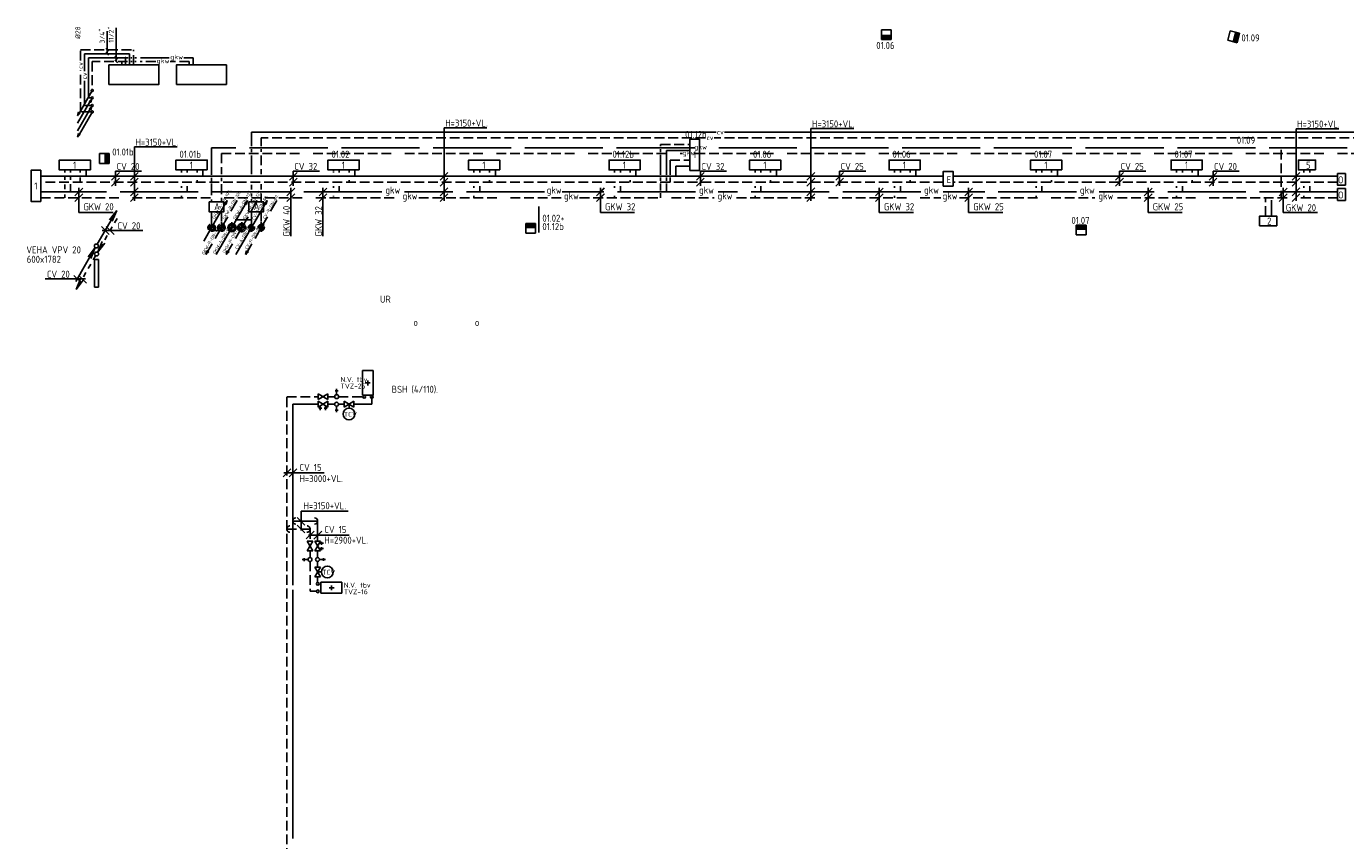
# Model space of a CAD drawing. Header units: millimetres. Extents: x -66418 to 28893, y 2823 to 51696.
# Tile 2 of 8: x -66418 to -32620, y 28610 to 49469. Entities that reach past the tile are written whole.
import ezdxf
from ezdxf.enums import TextEntityAlignment as Align

# ---------------------------------------------------------------- set-up
doc = ezdxf.new("R2010")
doc.units = ezdxf.units.MM
doc.header["$LTSCALE"] = 50
for name, pattern in [('2322105', [47, 40, -7]), ('2322106', [47, 5, -2, 5, -2, 5, -2, 5, -2, 5, -2, 5, -7]), ('2322107', [2000, 1000, 1000]), ('2322108', [7, 5, -2]), ('DASHED', [0.75, 0.5, -0.25]), ('DASHED2', [9.525, 6.35, -3.175]), ('HIDDEN', [0.375, 0.25, -0.125]), ('HIDDEN2', [4.7625, 3.175, -1.5875]), ('KOUDWATER', [8.4, 4.8, -1.2, 1.2, -1.2]), ('KW', [7, 4, -1, 1, -1])]:
    doc.linetypes.add(name, pattern=pattern)
for name, color, linetype in [('51-LEIDING', 3, 'Continuous'), ('52', 3, 'Continuous'), ('60', 7, 'Continuous'), ('60-CV', 3, 'Continuous'), ('60-TXT', 1, 'Continuous'), ('7KADERHALMOS', 2, 'Continuous'), ('COMPUTAIR', 7, 'Continuous'), ('SYM-W', 7, 'Continuous'), ('Thermostaat', 160, 'Continuous'), ('WL5310--_KW', 2, 'KOUDWATER'), ('WL532---_DBL', 6, 'Continuous'), ('WL532---_KW-LD', 5, 'KW'), ('WL550---_AANVOER', 4, 'Continuous'), ('WL550---_RETOUR', 4, 'Continuous'), ('WL550---_SYMBOOL', 2, 'Continuous'), ('WL5501--', 130, 'Continuous'), ('WL5501--_GKW-A', 4, 'Continuous'), ('WL5501-GKW', 4, 'Continuous'), ('WL5502--', 130, 'Continuous'), ('WL5502--_GKW-R', 4, 'HIDDEN'), ('WL561---_AANVOER', 10, 'Continuous'), ('WL561---_PIJL-A', 1, 'Continuous'), ('WL561---_PIJL-R', 5, 'HIDDEN2'), ('WL561---_RETOUR', 10, 'Continuous'), ('WL5611--_CV-A', 3, 'Continuous'), ('WL5612--_CV-R', 3, 'DASHED2'), ('WM530---_MATEN-B', 7, 'Continuous'), ('WM550---_MATEN-B', 1, 'Continuous'), ('WM560---_MATEN-B', 1, 'Continuous'), ('WT550---_CODE', 1, 'Continuous'), ('WT561---_CODE', 1, 'Continuous')]:
    doc.layers.add(name, color=color, linetype=linetype)
doc.styles.add('BURO-018', font='ISO96.shx', dxfattribs={"height": 90})
doc.styles.add('ISO', font='ISO.SHX')
doc.styles.add('MAATVOERING', font='ISO')

# ---------------------------------------------------------------- blocks, each defined once
blk = doc.blocks.new('W6-16')
at = {"layer": 'SYM-W', "color": 2}
for p, q in [((0, 9), (0, -9)), ((0, 9), (8, 9)), ((2.25, 0), (5.85, 0)), ((4.05, 1.8), (4.05, -1.8)), ((8, 9), (8, -9)), ((0, -9), (8, -9))]:
    blk.add_line(p, q, dxfattribs=at)
blk = doc.blocks.new('W3-31')
at = {"layer": 'SYM-W', "color": 2}
for p, q in [((-0.75, 3), (0.75, 3)), ((0, 1), (0, 4))]:
    blk.add_line(p, q, dxfattribs=at)
blk.add_circle((0, 0), 1, dxfattribs=at)
blk = doc.blocks.new('3-12')
at = {"layer": 'SYM-W', "color": 2}
for p, q in [((-2.5, 1.5), (-2.5, -1.5)), ((2.5, 1.5), (-2.5, -1.5)), ((-2.5, 1.5), (2.5, -1.5)), ((0, 0), (0, 2)), ((2.5, 1.5), (2.5, -1.5))]:
    blk.add_line(p, q, dxfattribs=at)
blk.add_circle((0, 5), 3, dxfattribs=at)
blk = doc.blocks.new('PA')
at = {"layer": 'WL532---_KW-LD', "color": 7, "linetype": 'Continuous'}
blk.add_line((0, 0), (200, 346), dxfattribs=at)
at = {"layer": 'WL532---_KW-LD', "color": 7}
for p, q in [((162, 311), (200, 346)), ((200, 346), (171, 306)), ((200, 346), (179, 301)), ((200, 346), (188, 296)), ((162, 311), (188, 296))]:
    blk.add_line(p, q, dxfattribs=at)
blk = doc.blocks.new('PR')
at = {"layer": 'WL532---_KW-LD', "color": 7, "linetype": 'HIDDEN2'}
blk.add_line((200, 346), (0, 0), dxfattribs=at)
at = {"layer": 'WL532---_KW-LD', "color": 7}
for p, q in [((0, 0), (12, 51)), ((0, 0), (21, 46)), ((0, 0), (29, 41)), ((38, 36), (0, 0)), ((38, 36), (12, 51))]:
    blk.add_line(p, q, dxfattribs=at)
blk = doc.blocks.new('004')
at = {"layer": '60', "color": 1, "linetype": 'Continuous'}
for p, q in [((3.42, 6.7), (5.25, 9.09)), ((4, 6.93), (5.25, 9.09)), ((4.1, 6.31), (5.25, 9.09)), ((1.5, 2.6), (2.13, 3.68)), ((2.75, 4.76), (3.38, 5.85)), ((0.25, 0.43), (0.88, 1.52))]:
    blk.add_line(p, q, dxfattribs=at)
blk.add_circle((0, 0), 0.5, dxfattribs=at)
blk = doc.blocks.new('005')
at = {"layer": '60', "color": 1, "linetype": 'Continuous'}
for p, q in [((-2.08, -2.82), (-0.25, -0.43)), ((-1.5, -2.6), (-0.25, -0.43)), ((-1.4, -3.22), (-0.25, -0.43)), ((-4, -6.93), (-3.38, -5.85)), ((-2.75, -4.76), (-2.13, -3.68)), ((-5.25, -9.09), (-4.63, -8.01))]:
    blk.add_line(p, q, dxfattribs=at)
blk.add_circle((0, 0), 0.5, dxfattribs=at)
blk = doc.blocks.new('006')
at = {"layer": '60', "linetype": 'Continuous'}
for name in ['004', '005']:
    blk.add_blockref(name, (0, 0), dxfattribs=at)
blk = doc.blocks.new('001')
at = {"layer": '60', "color": 1, "linetype": 'Continuous'}
for p in [(0.25, 0.43), (3.42, 6.7), (4.1, 6.31)]:
    blk.add_line(p, (5.25, 9.09), dxfattribs=at)
blk.add_circle((0, 0), 0.5, dxfattribs=at)
blk = doc.blocks.new('002')
at = {"layer": '60', "color": 1, "linetype": 'Continuous'}
for p in [(-5.25, -9.09), (-2.08, -2.82), (-1.4, -3.22)]:
    blk.add_line(p, (-0.25, -0.43), dxfattribs=at)
blk.add_circle((0, 0), 0.5, dxfattribs=at)
blk = doc.blocks.new('003')
at = {"layer": '60', "linetype": 'Continuous'}
for name in ['001', '002']:
    blk.add_blockref(name, (0, 0), dxfattribs=at)
blk = doc.blocks.new('CVRP11')
blk.add_line((-0.25, -0.43), (-6.58, -11.4))
blk.add_lwpolyline([(-6.16, -11.64), (-7, -11.15), (-7.5, -12.99)], close=True)
blk.add_circle((0, 0), 0.5)
at = {"color": 2, "style": 'MAATVOERING', "flags": 8}
blk.add_attdef('PIJL_BEN', text='', height=1, dxfattribs=at).set_placement((-8, -13), align=Align.RIGHT)
blk = doc.blocks.new('CVAP11')
blk.add_line((-7.5, -12.99), (-1.17, -2.03))
blk.add_lwpolyline([(-1.59, -1.78), (-0.75, -2.27), (-0.25, -0.43)], close=True)
blk.add_circle((0, 0), 0.5)
at = {"color": 2, "style": 'MAATVOERING', "flags": 8}
blk.add_attdef('PIJL_BEN', (-12.64, -13.12), '', height=1, rotation=360, dxfattribs=at)
blk = doc.blocks.new('ASP_WZ')
at = {"const_width": 24.5}
blk.add_lwpolyline([(-12.75, 0, 1), (12.75, 0, 1)], format="xyb", close=True, dxfattribs=at)
blk = doc.blocks.new('MVLINE')
blk.add_line((35, -35), (-35, 35))
blk = doc.blocks.new('SW30485012')
at = {"color": 0, "linetype": 'Continuous'}
for p, q in [((-2.5, 2.5), (-2.5, -2.5)), ((2.5, 2.5), (-2.5, 2.5)), ((2.5, -2.5), (2.5, 2.5)), ((-2.5, -2.5), (2.5, -2.5))]:
    blk.add_line(p, q, dxfattribs=at)
blk.add_solid([(-2.5, 0), (2.5, 0), (-2.5, -2.5), (2.5, -2.5)], dxfattribs=at)
at = {"color": 0, "linetype": 'Continuous', "style": 'BURO-018', "flags": 1}
blk.add_attdef('W_ID', (0, 0), '', height=1.8, dxfattribs=at)

msp = doc.modelspace()

# ---------------------------------------------------------------- linework, layer by layer
at = {"layer": '60', "color": 2, "linetype": 'Continuous'}
for p, q in [((-64674, 43499), (-64674, 42791)), ((-64574, 43499), (-64574, 42791))]:
    msp.add_line(p, q, dxfattribs=at)
for points in [[(-42927, 45380), (-42677, 45380), (-42677, 45755), (-42927, 45755)], [(-61739, 44972), (-61359, 44972), (-61359, 44722), (-61739, 44722)], [(-60723, 44972), (-60343, 44972), (-60343, 44722), (-60723, 44722)]]:
    msp.add_lwpolyline(points, close=True, dxfattribs=at)
at = {"layer": '60-CV', "color": 7}
for p, q in [((-55717, 46874), (-54619, 46874)), ((-55717, 44999), (-55717, 46874)), ((-46320, 44999), (-46320, 46851)), ((-46320, 46851), (-45222, 46851)), ((-33890, 44999), (-33890, 46848)), ((-33890, 46848), (-32792, 46848)), ((-63651, 46383), (-62553, 46383)), ((-63651, 44999), (-63651, 46383)), ((-64034, 45730), (-64234, 45530)), ((-64134, 45386), (-64134, 45762)), ((-64134, 45762), (-63465, 45762)), ((-63551, 45730), (-63751, 45530)), ((-59481, 45730), (-59681, 45530)), ((-59581, 45762), (-58912, 45762)), ((-59581, 45386), (-59581, 45762)), ((-55617, 45730), (-55817, 45530)), ((-49050, 45730), (-49250, 45530)), ((-49150, 45762), (-48481, 45762)), ((-49150, 45386), (-49150, 45762)), ((-46220, 45730), (-46420, 45530)), ((-45484, 45730), (-45684, 45530)), ((-45584, 45386), (-45584, 45762)), ((-45584, 45762), (-44915, 45762)), ((-38311, 45730), (-38511, 45530)), ((-38411, 45762), (-37742, 45762)), ((-38411, 45386), (-38411, 45762)), ((-35917, 45730), (-36117, 45530)), ((-36017, 45386), (-36017, 45762)), ((-36017, 45762), (-35348, 45762)), ((-33790, 45730), (-33990, 45530)), ((-64034, 45580), (-64234, 45380)), ((-63551, 45580), (-63751, 45380)), ((-63551, 45331), (-63751, 45131)), ((-59544, 45328), (-59744, 45128)), ((-59481, 45580), (-59681, 45380)), ((-58719, 45328), (-58919, 45128)), ((-55617, 45580), (-55817, 45380)), ((-55617, 45331), (-55817, 45131)), ((-51613, 45331), (-51813, 45131)), ((-49050, 45580), (-49250, 45380)), ((-46220, 45580), (-46420, 45380)), ((-46220, 45331), (-46420, 45131)), ((-45484, 45580), (-45684, 45380)), ((-44468, 45328), (-44668, 45128)), ((-42177, 45328), (-42377, 45128)), ((-38311, 45580), (-38511, 45380)), ((-37579, 45328), (-37779, 45128)), ((-35917, 45580), (-36117, 45380)), ((-34120, 45328), (-34320, 45128)), ((-33790, 45580), (-33990, 45380)), ((-33790, 45331), (-33990, 45131)), ((-63551, 45181), (-63751, 44981)), ((-59544, 45180), (-59744, 44980)), ((-58719, 45180), (-58919, 44980)), ((-55617, 45181), (-55817, 44981)), ((-51613, 45181), (-51813, 44981)), ((-46220, 45181), (-46420, 44981)), ((-44468, 45180), (-44668, 44980)), ((-42177, 45180), (-42377, 44980)), ((-37579, 45180), (-37779, 44980)), ((-34120, 45180), (-34320, 44980)), ((-33790, 45181), (-33990, 44981)), ((-64474, 44242), (-63439, 44242)), ((-65939, 43001), (-64904, 43001))]:
    msp.add_line(p, q, dxfattribs=at)
at = {"layer": '60-CV', "color": 3}
msp.add_line((-61339, 44237), (-61714, 44237), dxfattribs=at)
at = {"layer": '60-CV', "color": 2, "linetype": 'Continuous'}
for points in [[(-32625, 45400), (-32825, 45400), (-32825, 45700), (-32625, 45700)], [(-32624, 45012), (-32824, 45012), (-32824, 45312), (-32624, 45312)]]:
    msp.add_lwpolyline(points, close=True, dxfattribs=at)
at = {"layer": '7KADERHALMOS', "linetype": 'Continuous'}
for p, q in [((-64674, 43499), (-64574, 43499)), ((-64674, 42791), (-64574, 42791))]:
    msp.add_line(p, q, dxfattribs=at)
at = {"layer": 'COMPUTAIR'}
for points in [[(-64304, 47984), (-63024, 47984), (-63024, 48483), (-64304, 48483)], [(-62574, 47984), (-61294, 47984), (-61294, 48483), (-62574, 48483)]]:
    msp.add_lwpolyline(points, close=True, dxfattribs=at)
at = {"layer": 'SYM-W', "color": 7}
for p, q in [((-64976, 45328), (-65176, 45128)), ((-51611, 45328), (-51811, 45128)), ((-64976, 45180), (-65176, 44980)), ((-51611, 45180), (-51811, 44980)), ((-64497, 44341), (-64297, 44141)), ((-64371, 44341), (-64171, 44141)), ((-65201, 43089), (-65001, 42889)), ((-65074, 43089), (-64874, 42889)), ((-59643, 38131), (-59843, 37931)), ((-59490, 38131), (-59690, 37931)), ((-59482, 36889), (-59282, 36689)), ((-59485, 36693), (-59285, 36493)), ((-59048, 36540), (-59248, 36340)), ((-58852, 36537), (-59052, 36337))]:
    msp.add_line(p, q, dxfattribs=at)
at = {"layer": 'SYM-W', "color": 2}
for p, q in [((-58694, 39908), (-58944, 40058)), ((-58944, 39908), (-58694, 40058)), ((-58944, 39908), (-58944, 40058)), ((-58694, 39908), (-58694, 40058)), ((-58945, 39714), (-58695, 39864)), ((-58695, 39714), (-58945, 39864)), ((-58945, 39714), (-58945, 39864)), ((-58926, 39690), (-58851, 39690)), ((-58889, 39747), (-58889, 39640)), ((-58713, 39690), (-58788, 39690)), ((-58751, 39747), (-58751, 39640)), ((-58695, 39714), (-58695, 39864)), ((-59076, 36034), (-59226, 36284)), ((-59076, 36284), (-59226, 36034)), ((-59076, 36284), (-59226, 36284)), ((-58882, 36285), (-59032, 36035)), ((-58882, 36035), (-59032, 36285)), ((-58882, 36285), (-59032, 36285)), ((-58916, 36229), (-58808, 36229)), ((-58858, 36266), (-58858, 36191)), ((-59076, 36034), (-59226, 36034)), ((-58882, 36035), (-59032, 36035)), ((-58916, 36091), (-58808, 36091)), ((-58858, 36053), (-58858, 36128)), ((-58336, 35228), (-58874, 35228)), ((-58874, 35228), (-58874, 34948)), ((-58336, 35228), (-58336, 34948)), ((-58336, 34948), (-58874, 34948)), ((-58537, 35087), (-58663, 35087)), ((-58600, 35150), (-58600, 35024))]:
    msp.add_line(p, q, dxfattribs=at)
at = {"layer": 'SYM-W', "color": 2, "linetype": 'Continuous'}
for points in [[(-49169, 46580), (-49169, 45780), (-49419, 45780), (-49419, 46580)], [(-64776, 45794), (-65576, 45794), (-65576, 46044), (-64776, 46044)], [(-61786, 45794), (-62586, 45794), (-62586, 46044), (-61786, 46044)], [(-57891, 45794), (-58691, 45794), (-58691, 46044), (-57891, 46044)], [(-54291, 45794), (-55091, 45794), (-55091, 46044), (-54291, 46044)], [(-50691, 45794), (-51491, 45794), (-51491, 46044), (-50691, 46044)], [(-47091, 45794), (-47891, 45794), (-47891, 46044), (-47091, 46044)], [(-43517, 45794), (-44317, 45794), (-44317, 46044), (-43517, 46044)], [(-39891, 45794), (-40691, 45794), (-40691, 46044), (-39891, 46044)], [(-36291, 45794), (-37091, 45794), (-37091, 46044), (-36291, 46044)], [(-33389, 45794), (-33829, 45794), (-33829, 46044), (-33389, 46044)], [(-66049, 45785), (-66049, 44985), (-66299, 44985), (-66299, 45785)], [(-34384, 44361), (-34824, 44361), (-34824, 44611), (-34384, 44611)]]:
    msp.add_lwpolyline(points, close=True, dxfattribs=at)
at = {"layer": 'WL550---_AANVOER', "color": 7}
for p, q in [((-61774, 44314), (-61584, 44314)), ((-61672, 44453), (-61672, 44211))]:
    msp.add_line(p, q, dxfattribs=at)
at = {"layer": 'WL550---_AANVOER', "color": 7, "linetype": 'HIDDEN2'}
msp.add_circle((-61672, 44314), 95, dxfattribs=at)
at = {"layer": 'WL550---_RETOUR', "color": 7}
for p, q in [((-61502, 44314), (-61339, 44314)), ((-61422, 44457), (-61422, 44209))]:
    msp.add_line(p, q, dxfattribs=at)
at = {"layer": 'WL550---_RETOUR', "color": 7, "linetype": 'HIDDEN2'}
msp.add_circle((-61422, 44314), 95, dxfattribs=at)
at = {"layer": 'WL550---_RETOUR'}
msp.add_circle((-61422, 44314), 60, dxfattribs=at)
for centre, radius, start, end in [((-61416, 44284), 30.6, 101.1838, 258.8162), ((-61427, 44344), 30.5, 280.0223, 79.9777)]:
    msp.add_arc(centre, radius, start, end, dxfattribs=at)
at = {"layer": 'WL5501--', "linetype": '2322105'}
for p, q in [((-64829, 48667), (-64829, 47638)), ((-63812, 48667), (-64829, 48667)), ((-63876, 48483), (-63876, 48667)), ((-63714, 48667), (-63746, 48667)), ((-63597, 48667), (-63644, 48667)), ((-62756, 48667), (-63495, 48667)), ((-62146, 48667), (-62381, 48667)), ((-62146, 48667), (-62146, 48483)), ((-64829, 47638), (-64754, 47638)), ((-61672, 45665), (-61672, 46362)), ((-49299, 46362), (-61672, 46362)), ((-27880, 46362), (-48998, 46362)), ((-49419, 46290), (-50018, 46290)), ((-65287, 45724), (-65287, 45794)), ((-62296, 45730), (-62296, 45794)), ((-58401, 45730), (-58401, 45794)), ((-54801, 45730), (-54801, 45794)), ((-51201, 45730), (-51201, 45794)), ((-47601, 45730), (-47601, 45794)), ((-44027, 45730), (-44027, 45794)), ((-40401, 45730), (-40401, 45794)), ((-36801, 45730), (-36801, 45794)), ((-65287, 45535), (-65287, 45624)), ((-65287, 45230), (-65287, 45425)), ((-62296, 45230), (-62296, 45380)), ((-61672, 45508), (-61672, 45587)), ((-61672, 45148), (-61672, 45446)), ((-58401, 45230), (-58401, 45380)), ((-54801, 45230), (-54801, 45380)), ((-51201, 45230), (-51201, 45380)), ((-47601, 45230), (-47601, 45380)), ((-44027, 45230), (-44027, 45380)), ((-40401, 45230), (-40401, 45380)), ((-36801, 45230), (-36801, 45380)), ((-57313, 45230), (-66049, 45230)), ((-61672, 44971), (-61672, 45032)), ((-53144, 45230), (-56733, 45230)), ((-49275, 45230), (-52690, 45230)), ((-43502, 45230), (-48695, 45230)), ((-39517, 45230), (-42931, 45230)), ((-32824, 45230), (-38937, 45230)), ((-34522, 44613), (-34522, 45021)), ((-61672, 44392), (-61672, 44722))]:
    msp.add_line(p, q, dxfattribs=at)
at = {"layer": 'WL5501--'}
for p, q in [((-50018, 46290), (-50018, 45665)), ((-50018, 45595), (-50018, 45515)), ((-50018, 45445), (-50018, 45230))]:
    msp.add_line(p, q, dxfattribs=at)
at = {"layer": 'WL5501--', "linetype": '2322105'}
msp.add_circle((-61672, 44314), 60, dxfattribs=at)
for centre, radius, start, end in [((-61666, 44284), 30.6, 101.1838, 258.8162), ((-61677, 44344), 30.5, 280.0223, 79.9777)]:
    msp.add_arc(centre, radius, start, end, dxfattribs=at)
at = {"layer": 'WL5501--_GKW-A', "color": 7}
for p, q in [((-65076, 44705), (-65076, 45330)), ((-59644, 44095), (-59644, 45330)), ((-58819, 44095), (-58819, 45330)), ((-51711, 44705), (-51711, 45330)), ((-44568, 44705), (-44568, 45330)), ((-42277, 44705), (-42277, 45330)), ((-37679, 44705), (-37679, 45330)), ((-34220, 44705), (-34220, 45330)), ((-65076, 44705), (-64199, 44705)), ((-51711, 44705), (-50835, 44705)), ((-44568, 44705), (-43692, 44705)), ((-42277, 44705), (-41401, 44705)), ((-37679, 44705), (-36803, 44705)), ((-34220, 44705), (-33343, 44705)), ((-61232, 44314), (-61069, 44314)), ((-61152, 44457), (-61152, 44209)), ((-59826, 38029), (-58785, 38029)), ((-59380, 36553), (-59380, 37053)), ((-59380, 37053), (-58170, 37053)), ((-59188, 36435), (-58146, 36435))]:
    msp.add_line(p, q, dxfattribs=at)
msp.add_circle((-61152, 44314), 105, dxfattribs=at)
at = {"layer": 'WL5501--_GKW-A', "linetype": 'Continuous'}
msp.add_circle((-61152, 44314), 70, dxfattribs=at)
at = {"layer": 'WL5501--_GKW-A'}
for centre, radius, start, end in [((-61143, 44279), 36.1, 104.1026, 255.8974), ((-61161, 44349), 36.2, 284.9158, 75.0842), ((-61157, 44344), 30.5, 280.0223, 79.9777)]:
    msp.add_arc(centre, radius, start, end, dxfattribs=at)
at = {"layer": 'WL5501-GKW', "linetype": 'DASHED'}
for p, q in [((-58551, 45730), (-58551, 45794)), ((-58551, 45330), (-58551, 45380)), ((-58551, 45080), (-58551, 45130))]:
    msp.add_line(p, q, dxfattribs=at)
at = {"layer": 'WL5501-GKW'}
for p, q in [((-33540, 45730), (-33540, 45794)), ((-33540, 45230), (-33540, 45380))]:
    msp.add_line(p, q, dxfattribs=at)
at = {"layer": 'WL5501-GKW', "color": 1}
msp.add_line((-61066, 44516), (-60641, 44516), dxfattribs=at)
at = {"layer": 'WL5502--', "linetype": '2322106'}
for p, q in [((-64729, 48567), (-64729, 47852)), ((-63828, 48567), (-64729, 48567)), ((-63976, 48483), (-63976, 48567)), ((-63708, 48567), (-63742, 48567)), ((-63602, 48567), (-63638, 48567)), ((-63106, 48567), (-63499, 48567)), ((-62246, 48567), (-62731, 48567)), ((-62246, 48567), (-62246, 48483)), ((-50168, 46440), (-49419, 46440)), ((-34274, 46306), (-34274, 45080)), ((-61422, 46212), (-61422, 45680)), ((-61422, 46212), (-49607, 46212)), ((-49275, 46212), (-28030, 46212)), ((-65437, 45729), (-65437, 45794)), ((-62446, 45730), (-62446, 45794)), ((-54951, 45730), (-54951, 45794)), ((-51351, 45730), (-51351, 45794)), ((-47751, 45730), (-47751, 45794)), ((-44177, 45730), (-44177, 45794)), ((-40551, 45730), (-40551, 45794)), ((-36951, 45730), (-36951, 45794)), ((-33690, 45730), (-33690, 45794)), ((-65437, 45540), (-65437, 45609)), ((-65437, 45295), (-65437, 45415)), ((-62446, 45330), (-62446, 45380)), ((-61422, 45587), (-61422, 45508)), ((-61422, 45425), (-61422, 44971)), ((-54951, 45330), (-54951, 45380)), ((-51351, 45330), (-51351, 45380)), ((-47751, 45330), (-47751, 45380)), ((-44177, 45330), (-44177, 45380)), ((-40551, 45330), (-40551, 45380)), ((-36951, 45330), (-36951, 45380)), ((-33690, 45330), (-33690, 45380)), ((-66049, 45080), (-56818, 45080)), ((-65437, 45080), (-65437, 45164)), ((-62446, 45080), (-62446, 45130)), ((-56366, 45080), (-52694, 45080)), ((-54951, 45080), (-54951, 45130)), ((-52244, 45080), (-48801, 45080)), ((-51351, 45080), (-51351, 45130)), ((-48221, 45080), (-42993, 45080)), ((-47751, 45080), (-47751, 45130)), ((-44177, 45080), (-44177, 45130)), ((-42513, 45080), (-39043, 45080)), ((-40551, 45080), (-40551, 45130)), ((-38463, 45080), (-32824, 45080)), ((-36951, 45080), (-36951, 45130)), ((-34672, 44613), (-34672, 45080)), ((-33690, 45080), (-33690, 45130)), ((-61422, 44722), (-61422, 44425))]:
    msp.add_line(p, q, dxfattribs=at)
at = {"layer": 'WL5502--'}
for p, q in [((-50168, 46440), (-50168, 46397)), ((-50168, 46327), (-50168, 46247)), ((-50168, 46177), (-50168, 45665)), ((-50168, 45595), (-50168, 45515)), ((-50168, 45445), (-50168, 45265)), ((-50168, 45195), (-50168, 45080)), ((-53288, 44192), (-53288, 44853))]:
    msp.add_line(p, q, dxfattribs=at)
at = {"layer": 'WL5502--_GKW-R', "color": 7}
for p, q in [((-60982, 44314), (-60819, 44314)), ((-60902, 44457), (-60902, 44209))]:
    msp.add_line(p, q, dxfattribs=at)
msp.add_circle((-60902, 44314), 105, dxfattribs=at)
at = {"layer": 'WL5502--_GKW-R', "linetype": 'Continuous'}
msp.add_circle((-60902, 44314), 70, dxfattribs=at)
at = {"layer": 'WL5502--_GKW-R'}
for centre, radius, start, end in [((-60893, 44279), 36.1, 104.1026, 255.8974), ((-60911, 44349), 36.2, 284.9158, 75.0842), ((-60907, 44344), 30.5, 280.0223, 79.9777)]:
    msp.add_arc(centre, radius, start, end, dxfattribs=at)
at = {"layer": 'WL561---_AANVOER', "linetype": '2322107'}
for p, q in [((-64929, 48767), (-63776, 48767)), ((-64929, 48326), (-64929, 48767)), ((-63776, 48483), (-63776, 48767)), ((-64929, 47444), (-64929, 48076)), ((-64757, 47444), (-64929, 47444)), ((-60651, 46762), (-60651, 46404)), ((-48744, 46762), (-60651, 46762)), ((-27480, 46762), (-48534, 46762)), ((-60651, 46321), (-60651, 46243)), ((-60651, 46164), (-60651, 45680)), ((-54308, 45630), (-66046, 45630)), ((-64887, 45630), (-64887, 45794)), ((-61896, 45630), (-61896, 45794)), ((-58001, 45630), (-58001, 45794)), ((-54401, 45630), (-54401, 45794)), ((-42927, 45630), (-54308, 45630)), ((-50801, 45630), (-50801, 45794)), ((-49778, 45890), (-49419, 45890)), ((-47201, 45630), (-47201, 45794)), ((-43627, 45630), (-43627, 45794)), ((-32825, 45630), (-42677, 45630)), ((-40001, 45630), (-40001, 45794)), ((-36401, 45630), (-36401, 45794)), ((-60651, 45410), (-60651, 45288)), ((-60651, 45189), (-60651, 45108)), ((-60651, 45042), (-60651, 44972)), ((-60651, 44722), (-60651, 44352)), ((-57571, 39789), (-57571, 39983)), ((-59595, 39789), (-58945, 39789)), ((-59595, 35153), (-59595, 39789)), ((-58696, 39789), (-58521, 39789)), ((-58419, 39789), (-58278, 39789)), ((-58026, 39789), (-57571, 39789)), ((-58957, 36796), (-59595, 36796)), ((-58957, 36797), (-58957, 36285)), ((-58957, 36036), (-58957, 35861)), ((-58957, 35759), (-58957, 35618)), ((-58957, 35366), (-58957, 35223)), ((-59595, 28668), (-59595, 35032))]:
    msp.add_line(p, q, dxfattribs=at)
at = {"layer": 'WL561---_AANVOER'}
msp.add_line((-49778, 45890), (-49778, 45630), dxfattribs=at)
at = {"layer": 'WL561---_AANVOER', "linetype": '2322107'}
msp.add_circle((-60652, 44314), 45, dxfattribs=at)
for centre, radius, start, end in [((-60648, 44292), 22.8, 98.9352, 261.0648), ((-60657, 44337), 23.2, 284.113, 75.887), ((-59515, 36796), 80.4, 90, 270), ((-59037, 36796), 80.4, 270, 90)]:
    msp.add_arc(centre, radius, start, end, dxfattribs=at)
at = {"layer": 'WL561---_RETOUR', "linetype": '2322108'}
for p, q in [((-65029, 48867), (-63676, 48867)), ((-65029, 48591), (-65029, 48867)), ((-63676, 48483), (-63676, 48867)), ((-65029, 47279), (-65029, 48341)), ((-64757, 47279), (-65029, 47279)), ((-60402, 46612), (-60402, 46399)), ((-49022, 46612), (-60402, 46612)), ((-60402, 46326), (-60402, 46258)), ((-27630, 46612), (-48800, 46612)), ((-60402, 46164), (-60402, 45680)), ((-49928, 46040), (-49419, 46040)), ((-65037, 45794), (-65037, 45729)), ((-62046, 45794), (-62046, 45730)), ((-58151, 45794), (-58151, 45730)), ((-54551, 45794), (-54551, 45730)), ((-50951, 45794), (-50951, 45730)), ((-47351, 45794), (-47351, 45730)), ((-43777, 45794), (-43777, 45730)), ((-40151, 45794), (-40151, 45730)), ((-36551, 45794), (-36551, 45730)), ((-42927, 45480), (-66049, 45480)), ((-65037, 45600), (-65037, 45480)), ((-62046, 45530), (-62046, 45480)), ((-60402, 45430), (-60402, 45288)), ((-58151, 45530), (-58151, 45480)), ((-54551, 45530), (-54551, 45480)), ((-50951, 45530), (-50951, 45480)), ((-47351, 45530), (-47351, 45480)), ((-43777, 45530), (-43777, 45480)), ((-32825, 45480), (-42677, 45480)), ((-40151, 45530), (-40151, 45480)), ((-36551, 45530), (-36551, 45480)), ((-60402, 45191), (-60402, 44972)), ((-60402, 44722), (-60402, 44394)), ((-59745, 23967), (-59745, 39983)), ((-59745, 39983), (-58945, 39983)), ((-58696, 39983), (-58521, 39983)), ((-58421, 39983), (-57796, 39983)), ((-59149, 36592), (-59745, 36592)), ((-59151, 36592), (-59151, 36285)), ((-59151, 36036), (-59151, 35861)), ((-59151, 35761), (-59151, 35000)), ((-58989, 35000), (-59151, 35000))]:
    msp.add_line(p, q, dxfattribs=at)
at = {"layer": 'WL561---_RETOUR'}
for p, q in [((-49928, 46040), (-49928, 45665)), ((-49928, 45595), (-49928, 45480))]:
    msp.add_line(p, q, dxfattribs=at)
at = {"layer": 'WL561---_RETOUR', "linetype": '2322108'}
msp.add_circle((-60402, 44314), 45, dxfattribs=at)
for centre, radius, start, end in [((-60398, 44292), 22.8, 98.9352, 261.0648), ((-60407, 44337), 23.2, 284.113, 75.887), ((-59665, 36592), 80.4, 90, 270), ((-59229, 36592), 80.4, 270, 90)]:
    msp.add_arc(centre, radius, start, end, dxfattribs=at)
at = {"layer": 'WL5611--_CV-A', "color": 7}
for p, q in [((-60725, 44314), (-60588, 44314)), ((-60652, 44455), (-60652, 44209))]:
    msp.add_line(p, q, dxfattribs=at)
at = {"layer": 'WL5611--_CV-A', "color": 7, "linetype": 'HIDDEN2'}
msp.add_circle((-60652, 44314), 80, dxfattribs=at)
at = {"layer": 'WL5611--_CV-A', "color": 1, "linetype": 'Continuous'}
for centre in [(-57761, 39980), (-58954, 35188)]:
    msp.add_circle(centre, 35, dxfattribs=at)
at = {"layer": 'WL5612--_CV-R', "color": 7}
for p, q in [((-60474, 44314), (-60331, 44314)), ((-60402, 44455), (-60402, 44209))]:
    msp.add_line(p, q, dxfattribs=at)
at = {"layer": 'WL5612--_CV-R', "color": 7, "linetype": 'HIDDEN2'}
msp.add_circle((-60402, 44314), 80, dxfattribs=at)
at = {"layer": 'WL5612--_CV-R', "color": 1, "linetype": 'Continuous'}
for centre in [(-57570, 39980), (-58954, 34997)]:
    msp.add_circle(centre, 35, dxfattribs=at)
at = {"layer": 'WM550---_MATEN-B'}
msp.add_lwpolyline([(-64120, 48567), (-64120, 48953), (-64120, 49428)], dxfattribs=at)
at = {"layer": 'WM560---_MATEN-B'}
msp.add_lwpolyline([(-64352, 48767), (-64352, 48933), (-64352, 49345)], dxfattribs=at)

# ---------------------------------------------------------------- block references
at = {"layer": '51-LEIDING', "color": 3, "linetype": 'Continuous', "xscale": 35, "yscale": 35, "zscale": 35, "rotation": 180}
msp.add_blockref('W6-16', (-57530, 40336), dxfattribs=at)
at = {"layer": '60', "linetype": 'Continuous', "xscale": 100, "yscale": 100, "zscale": 100}
msp.add_blockref('003', (-64627, 43844), dxfattribs=at)
at = {"layer": '60', "linetype": 'Continuous', "xscale": 100, "yscale": 100, "zscale": 100, "rotation": 180}
msp.add_blockref('006', (-64620, 43637), dxfattribs=at)
at = {"layer": 'Thermostaat', "xscale": 50, "yscale": 50, "zscale": 50}
msp.add_blockref('SW30485012', (-44386, 49259), dxfattribs=at)
at = {"layer": 'Thermostaat', "yscale": 50, "zscale": 50}
for p, xscale, rotation in [((-35488, 49202), 50.00000000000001, 75.52544540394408), ((-64419, 46084), 50, 89.99999999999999), ((-53501, 44293), 50, 180), ((-39394, 44254), 50, 180)]:
    msp.add_blockref('SW30485012', p, dxfattribs=dict(at, xscale=xscale, rotation=rotation))
at = {"layer": 'WL532---_DBL', "xscale": 2, "yscale": 2, "zscale": 2}
for name, p in [('PA', (-61672, 44314)), ('PR', (-61422, 44314)), ('PA', (-61152, 44314)), ('PA', (-60652, 44314)), ('PR', (-60402, 44314)), ('PR', (-61822, 43621)), ('PA', (-61552, 43621)), ('PA', (-61052, 43621)), ('PR', (-60802, 43621))]:
    msp.add_blockref(name, p, dxfattribs=at)
at = {"layer": 'WL532---_DBL'}
msp.add_blockref('PA', (-61872, 43968), dxfattribs=at)
at = {"layer": 'WL550---_SYMBOOL'}
for p in [(-63876, 48667), (-63976, 48567)]:
    msp.add_blockref('ASP_WZ', p, dxfattribs=at)
at = {"layer": 'WL5502--_GKW-R', "xscale": 2, "yscale": 2, "zscale": 2}
for p in [(-60902, 44314), (-61302, 43621)]:
    msp.add_blockref('PR', p, dxfattribs=at)
at = {"layer": 'WL561---_PIJL-A', "xscale": 50, "yscale": 50, "zscale": 50}
for p in [(-64732, 47637), (-64732, 47444)]:
    msp.add_blockref('CVAP11', p, dxfattribs=at)
at = {"layer": 'WL561---_PIJL-R', "xscale": 50, "yscale": 50, "zscale": 50}
for p in [(-64732, 47827), (-64732, 47279)]:
    msp.add_blockref('CVRP11', p, dxfattribs=at)
at = {"layer": 'WL5611--_CV-A', "linetype": 'Continuous', "yscale": 50, "zscale": 50}
for p, xscale, rotation in [((-58152, 39789), -50, 180), ((-58957, 35492), 50, 270)]:
    msp.add_blockref('3-12', p, dxfattribs=dict(at, xscale=xscale, rotation=rotation))
at = {"layer": 'WL5612--_CV-R', "color": 3, "linetype": 'Continuous', "xscale": -50, "yscale": 50, "zscale": 50}
msp.add_blockref('W3-31', (-58470, 39983), dxfattribs=at)
at = {"layer": 'WL5612--_CV-R', "color": 3, "linetype": 'Continuous', "yscale": 50, "zscale": 50}
for p, xscale, rotation in [((-58471, 39789), -50, 180), ((-59151, 35810), 50, 90), ((-58957, 35811), 50, 270)]:
    msp.add_blockref('W3-31', p, dxfattribs=dict(at, xscale=xscale, rotation=rotation))
at = {"layer": 'WM550---_MATEN-B'}
for p in [(-64120, 48667), (-64120, 48567)]:
    msp.add_blockref('MVLINE', p, dxfattribs=at)
at = {"layer": 'WM560---_MATEN-B'}
for p in [(-64352, 48867), (-64352, 48767)]:
    msp.add_blockref('MVLINE', p, dxfattribs=at)

# ---------------------------------------------------------------- texts
at = {"layer": '52', "color": 7, "style": 'ISO', "width": 0.75}
msp.add_text('+', height=150, rotation=61.3721, dxfattribs=at).set_placement((-61474, 44628))
at = {"layer": '52', "color": 7, "style": 'ISO'}
msp.add_text('UR', height=180, dxfattribs=at).set_placement((-57358, 42390))
at = {"layer": '60', "color": 1, "linetype": 'Continuous', "style": 'ISO'}
for s, p in [('1', (-65223, 45825)), ('1', (-62232, 45824)), ('1', (-58337, 45824)), ('1', (-54737, 45824)), ('1', (-51137, 45824)), ('1', (-49335, 46095)), ('1', (-47537, 45824)), ('1', (-43963, 45824)), ('1', (-40337, 45824)), ('1', (-36737, 45824)), ('5', (-33635, 45824)), ('E', (-42838, 45455)), ('1', (-66215, 45290)), ('2', (-34630, 44391))]:
    msp.add_text(s, height=180, dxfattribs=at).set_placement(p)
at = {"layer": '60-CV', "color": 7, "style": 'ISO'}
for s, p in [('H=3150+VL.', (-55689, 46903)), ('H=3150+VL.', (-46292, 46880)), ('H=3150+VL.', (-33862, 46877)), ('H=3150+VL.', (-63624, 46412)), ('CV 20', (-64106, 45791)), ('CV 32', (-59553, 45791)), ('CV 32', (-49122, 45791)), ('CV 25', (-45557, 45791)), ('CV 25', (-38383, 45791)), ('CV 20', (-35989, 45791)), ('CV 20', (-64083, 44271)), ('CV 20', (-65893, 43030)), ('H=3000+VL.', (-59424, 37795)), ('H=3150+VL.', (-59319, 37100)), ('H=2900+VL.', (-58785, 36216))]:
    msp.add_text(s, height=180, dxfattribs=at).set_placement(p)
at = {"layer": '60-CV', "color": 1, "linetype": 'Continuous', "style": 'ISO', "text_generation_flag": 2}
for p in [(-32674, 45448), (-32673, 45060)]:
    msp.add_text('O', height=180, dxfattribs=at).set_placement(p)
at = {"layer": '60-CV', "color": 7, "style": 'ISO'}
for s, p in [('GKW-A-DN-100.', (-61593, 44523)), ('GKW-R-DN-100.', (-61332, 44511)), ('GKW-A-DN-125.', (-61062, 44511)), ('GKW-R-DN-125.', (-60812, 44511)), ('CV-A-DN-80.', (-60579, 44499)), ('CV-R-DN-80.', (-60303, 44526)), ('GKW-R-DN-100.', (-61866, 43609)), ('GKW-A-DN-125.', (-61582, 43626)), ('GKW-R-DN-125.', (-61332, 43650)), ('CV-A-DN-80.', (-61006, 43747)), ('CV-R-DN-80.', (-60757, 43746))]:
    msp.add_text(s, height=80, rotation=60, dxfattribs=at).set_placement(p)
at = {"layer": '60-TXT', "color": 7, "linetype": 'Continuous', "style": 'ISO'}
for s, p in [('VEHA VPV 20', (-66419, 43654)), ('600x1782', (-66408, 43413))]:
    msp.add_text(s, height=180, dxfattribs=at).set_placement(p)
at = {"layer": 'Thermostaat', "color": 0, "style": 'ISO'}
for s, p in [('01.06', (-44644, 48890)), ('01.09', (-35290, 49084)), ('01.12b', (-49540, 46611)), ('01.09', (-35405, 46465)), ('01.01b', (-64219, 46161)), ('01.01b', (-62497, 46103)), ('01.02', (-58602, 46103)), ('01.12b', (-51402, 46103)), ('01.06', (-47802, 46103)), ('01.06', (-44228, 46103)), ('01.07', (-40602, 46103)), ('01.07', (-37002, 46103)), ('01.02+', (-53199, 44464)), ('01.12b', (-53199, 44250)), ('01.07', (-39644, 44410))]:
    msp.add_text(s, height=180, dxfattribs=at).set_placement(p)
at = {"layer": 'WL5310--_KW', "color": 7, "style": 'ISO'}
for s, p in [('o', (-56505, 41795)), ('o', (-54929, 41795)), ('BSH (4/110).', (-57059, 40082))]:
    msp.add_text(s, height=180, dxfattribs=at).set_placement(p)
at = {"layer": 'WL5501--_GKW-A', "color": 1, "style": 'ISO'}
for p in [(-57223, 45186), (-53088, 45186)]:
    msp.add_text('gkw', height=180, dxfattribs=at).set_placement(p)
at = {"layer": 'WL5501--_GKW-A', "color": 7, "style": 'ISO'}
for s, p in [('GKW 20', (-64957, 44759)), ('GKW 32', (-51593, 44759)), ('GKW 32', (-44450, 44759)), ('GKW 25', (-42159, 44759)), ('GKW 25', (-37561, 44759)), ('GKW 20', (-34152, 44734)), ('CV 15', (-59420, 38082)), ('CV 15', (-58782, 36489))]:
    msp.add_text(s, height=180, dxfattribs=at).set_placement(p)
at = {"layer": 'WL5501--_GKW-A', "color": 7, "linetype": 'Continuous', "style": 'ISO'}
for p in [(-61607, 44763), (-60591, 44763)]:
    msp.add_text('A', height=180, dxfattribs=at).set_placement(p)
at = {"layer": 'WL5501--_GKW-A', "color": 7, "style": 'ISO'}
for s, p in [('GKW 40', (-59667, 44087)), ('GKW 32', (-58843, 44087))]:
    msp.add_text(s, height=180, rotation=90, dxfattribs=at).set_placement(p)
at = {"layer": 'WL5501-GKW', "color": 1, "style": 'ISO'}
for p in [(-49185, 45186), (-43419, 45186), (-39427, 45186)]:
    msp.add_text('gkw', height=180, dxfattribs=at).set_placement(p)
at = {"layer": 'WL5502--_GKW-R', "color": 1, "style": 'ISO'}
for p in [(-56781, 45036), (-52646, 45036), (-48711, 45036), (-42945, 45036), (-38953, 45036)]:
    msp.add_text('gkw', height=180, dxfattribs=at).set_placement(p)
at = {"layer": 'WL5611--_CV-A', "color": 7, "linetype": 'Continuous', "style": 'ISO'}
for s, p in [('TVZ-25', (-58369, 40191)), ('N.V. tbv', (-58369, 40360)), ('N.V. tbv', (-58286, 35092)), ('TVZ-16', (-58286, 34922))]:
    msp.add_text(s, height=126, dxfattribs=at).set_placement(p)
at = {"layer": 'WL5611--_CV-A', "color": 1, "linetype": 'Continuous', "style": 'ISO'}
for p in [(-58284, 39468), (-58839, 35422)]:
    msp.add_text('TCV', height=126, dxfattribs=at).set_placement(p)
at = {"layer": 'WM530---_MATEN-B', "color": 2, "style": 'MAATVOERING'}
msp.add_text('%%c28', height=125, rotation=90, dxfattribs=at).set_placement((-65037, 49152))
at = {"layer": 'WM550---_MATEN-B', "color": 2, "style": 'MAATVOERING'}
msp.add_text('11/2"', height=125, rotation=90, dxfattribs=at).set_placement((-64183, 49053))
at = {"layer": 'WM560---_MATEN-B', "color": 2, "style": 'MAATVOERING'}
msp.add_text('3/4"', height=125, rotation=90, dxfattribs=at).set_placement((-64414, 49033))
at = {"layer": 'WT550---_CODE', "color": 2, "style": 'MAATVOERING'}
for p in [(-62568, 48667), (-62918, 48567), (-49145, 46362), (-49441, 46211)]:
    msp.add_text('gkw', height=125, dxfattribs=at).set_placement(p, align=Align.MIDDLE)
at = {"layer": 'WT561---_CODE', "color": 2, "style": 'MAATVOERING'}
for p in [(-65029, 48466), (-64929, 48201)]:
    msp.add_text('cv', height=125, rotation=90, dxfattribs=at).set_placement(p, align=Align.MIDDLE)
for p in [(-48902, 46617), (-48639, 46762)]:
    msp.add_text('cv', height=125, dxfattribs=at).set_placement(p, align=Align.MIDDLE)

doc.saveas('drawing.dxf')
